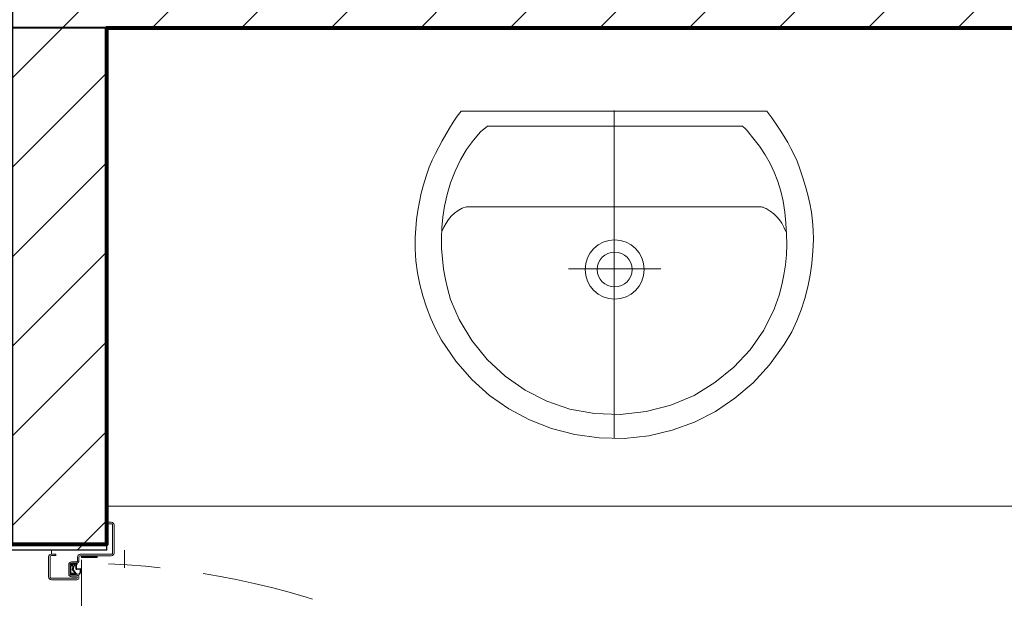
# Model space of a CAD drawing. Header units: metres. Extents: x 7408630 to 15602436, y 5561464 to 13303678.
# Tile 66 of 123: x 7414082 to 7414205, y 5563719 to 5563792. Entities that reach past the tile are written whole.
import ezdxf
from ezdxf.enums import TextEntityAlignment as Align

# ---------------------------------------------------------------- set-up
doc = ezdxf.new("R2010")
doc.units = ezdxf.units.M
doc.header["$MEASUREMENT"] = 0
doc.linetypes.add('Hidden Line', pattern=[391.222223, 282.222223, -109])
for name, color, linetype, lineweight in [('!! 0_Opis_pom', 9, 'Continuous', 13), ('!! 1_drzwi-linia', 213, 'Continuous', 5), ('!! 1_hatch projektowane ściany', 4, 'Continuous', 5), ('!! 1_OPIS POM NOWE', 140, 'Continuous', 5), ('!! 1_PROJ Sciany', 2, 'Continuous', 40), ('!! 2_wypos-sanitarne', 240, 'Continuous', 9), ('Granica', 112, 'Continuous', 80)]:
    doc.layers.add(name, color=color, linetype=linetype, lineweight=lineweight)
doc.styles.add('ARIAL', font='tahoma.ttf')

# ---------------------------------------------------------------- blocks, each defined once
blk = doc.blocks.new('A$C527aaae0')
for points in [[(0.1915, -0.001), (0.1975, -0.0093), (0.203, -0.0173), (0.2082, -0.025), (0.213, -0.0326), (0.2175, -0.0402), (0.2216, -0.0479), (0.2255, -0.0558), (0.2292, -0.0639), (0.2328, -0.0735), (0.2366, -0.0845), (0.2399, -0.0953), (0.2429, -0.1061), (0.2453, -0.1169), (0.2473, -0.1278), (0.2487, -0.1389), (0.2495, -0.1502), (0.2498, -0.1618), (0.2492, -0.1766), (0.2478, -0.1918), (0.2457, -0.2067), (0.2428, -0.2214), (0.239, -0.2358), (0.2344, -0.25), (0.2289, -0.2639), (0.2225, -0.2775), (0.2132, -0.2936), (0.1947, -0.319), (0.174, -0.3415), (0.1513, -0.361), (0.1268, -0.3776), (0.1005, -0.391), (0.0726, -0.4011), (0.0432, -0.4079), (0.0125, -0.4112), (-0.0191, -0.4105), (-0.0495, -0.4063), (-0.0786, -0.3988), (-0.1062, -0.3881), (-0.1321, -0.3743), (-0.1563, -0.3574), (-0.1786, -0.3374), (-0.1988, -0.3143), (-0.2168, -0.2883), (-0.2237, -0.2746), (-0.2299, -0.2608), (-0.2353, -0.2468), (-0.24, -0.2327), (-0.2438, -0.2183), (-0.2467, -0.2037), (-0.2487, -0.1888), (-0.2498, -0.1735), (-0.2497, -0.1595), (-0.249, -0.1479), (-0.2479, -0.1367), (-0.2463, -0.1256), (-0.2444, -0.1148), (-0.242, -0.104), (-0.2392, -0.0932), (-0.2359, -0.0823), (-0.2322, -0.0712), (-0.2282, -0.0623), (-0.2242, -0.0541), (-0.22, -0.0461), (-0.2157, -0.0381), (-0.2113, -0.0303), (-0.2067, -0.0225), (-0.2019, -0.0148), (-0.1969, -0.0071), (-0.1921, -0.001)], [(0.1608, -0.0198), (0.1622, -0.0209), (0.1634, -0.022), (0.1645, -0.023), (0.1654, -0.024), (0.1663, -0.025), (0.1672, -0.0261), (0.1682, -0.0273), (0.1692, -0.0287), (0.1739, -0.0344), (0.1821, -0.0451), (0.1893, -0.0557), (0.1954, -0.0665), (0.2007, -0.0776), (0.2051, -0.0891), (0.2087, -0.1012), (0.2116, -0.114), (0.2138, -0.1277), (0.2152, -0.1416), (0.216, -0.1551), (0.2162, -0.1682), (0.2158, -0.181), (0.2146, -0.1937), (0.2128, -0.2063), (0.2103, -0.2189), (0.2069, -0.2316), (0.2007, -0.2493), (0.1874, -0.2756), (0.1704, -0.3001), (0.1499, -0.3221), (0.1263, -0.3413), (0.1, -0.3573), (0.0711, -0.3696), (0.0402, -0.3777), (0.0074, -0.3812), (-0.0248, -0.3802), (-0.0555, -0.3745), (-0.0846, -0.3645), (-0.1119, -0.3506), (-0.1369, -0.3331), (-0.1592, -0.3122), (-0.1785, -0.2885), (-0.1945, -0.2622), (-0.2053, -0.2373), (-0.2088, -0.2247), (-0.2117, -0.2119), (-0.2139, -0.1991), (-0.2155, -0.1862), (-0.2165, -0.1732), (-0.2167, -0.1601), (-0.2161, -0.147), (-0.2148, -0.1337), (-0.2129, -0.12), (-0.2097, -0.1056), (-0.2052, -0.0909), (-0.1995, -0.0763), (-0.1928, -0.0622), (-0.1851, -0.049), (-0.1767, -0.0372), (-0.1676, -0.0271), (-0.159, -0.0198)]]:
    blk.add_lwpolyline(points, close=True)
blk.add_lwpolyline([(0.2151, -0.1518), (0.2126, -0.1464), (0.21, -0.1415), (0.2071, -0.1372), (0.2038, -0.1333), (0.2, -0.1297), (0.1955, -0.1264), (0.1903, -0.1232), (0.1842, -0.1211), (-0.1851, -0.1211), (-0.1909, -0.1228), (-0.1959, -0.1256), (-0.2003, -0.1289), (-0.2043, -0.1326), (-0.2078, -0.1367), (-0.2109, -0.1413), (-0.2137, -0.1463), (-0.2163, -0.1518), (-0.2163, -0.1521)])
at = {"lineweight": 5}
for points in [[(0.1863, -0.1214), (0.1863, -0.1211)], [(0.1863, -0.1211), (0.1863, -0.1214)]]:
    blk.add_lwpolyline(points, dxfattribs=at)
for radius in [0.0371, 0.0219]:
    blk.add_circle((0.0005, -0.1995), radius)
at = {"layer": 'DEFPOINTS', "lineweight": 5}
for points in [[(0, 0), (0, -0.4111)], [(-0.0573, -0.1985), (0.0582, -0.1985)]]:
    blk.add_lwpolyline(points, dxfattribs=at)
blk = doc.blocks.new('8544-EI60')
at = {"color": 254, "true_color": 0xe9d9be}
for p, q in [((-5.3, 0), (6, 0)), ((6, 0), (7.4, -1.4)), ((-7.5, -2.2), (-7.5, -2.2)), ((-7.5, -5.2), (-7.5, -5.2)), ((-7.5, -8.2), (-7.5, -8.2)), ((-5.6, -0.1), (-7.4, -1.9)), ((-5.5, -3), (-7.4, -4.9)), ((-5.5, -6), (-7.4, -7.9)), ((-5.5, -1.4), (-6.6, -2.6)), ((-5.5, -4.4), (-6.6, -5.6)), ((-5.5, -7.4), (-6.6, -8.6)), ((-5.5, -3), (-5.5, -1.4)), ((-5.5, -6), (-5.5, -4.4)), ((-5.5, -7.4), (-5.3, -8)), ((-5.3, -8), (-1.2, -8)), ((-4.5, -3.9), (-4.5, -1)), ((-4.5, -1), (5, -1)), ((-4.5, -3.9), (0.4, -2.7)), ((-4.5, -5), (0.1, -3.8)), ((-4.5, -7), (-4.5, -5)), ((-4.5, -7), (-1.2, -7)), ((-0.7, -8.5), (-1.1, -12.4)), ((0.3, -8.6), (-0.1, -12.1)), ((0.1, -3.8), (5.2, -7.4)), ((0.4, -2.7), (5, -6.1)), ((5, -6.1), (5, -1)), ((6, -1.4), (6.6, -2.1)), ((6, -3.2), (6, -1.4)), ((6, -3.2), (7.4, -4.5)), ((6, -4.6), (6.6, -5.3)), ((6, -6), (6, -4.6)), ((6.7, -6.4), (7.5, -6)), ((7.5, -1.7), (7.5, -1.7)), ((7.5, -4.9), (7.5, -4.9)), ((7.5, -8), (7.6, -9.4)), ((3.1, -13.5), (-0.1, -13.5)), ((3, -12.5), (0.3, -12.5))]:
    blk.add_line(p, q, dxfattribs=at)
for centre, radius, start, end in [((-5.3, -0.5), 0.5, 90, 135), ((-7, -2.2), 0.5, 135, 180), ((-7, -2.2), 0.5, 180, 315), ((-7, -5.2), 0.5, 135, 180), ((-7, -5.2), 0.5, 180, 315), ((-7, -8.2), 0.5, 135, 180), ((-7, -8.2), 0.5, 180, 315), ((-1.2, -8.5), 1.5, 354.4366, 90), ((-1.2, -8.5), 0.5, 354.4366, 90), ((0.3, -12.1), 0.4, 174.4366, 270), ((0.1, -3.8), 9.19, 290.1212, 302.4406), ((0.1, -3.8), 10.2, 288.9845, 310.5414), ((3.7, -9.5), 2.5, 302.4406, 54.3761), ((6.5, -6), 0.5, 180, 296.5747), ((7, -1.7), 0.5, 225, 0), ((7, -4.9), 0.5, 225, 0), ((5.1, -9.7), 2.5, 310.5414, 5.5701), ((7, -1.7), 0.5, 0, 45), ((7, -4.9), 0.5, 0, 45), ((0.4, -12.5), 1.5, 174.4366, 180.4125), ((-0.1, -12.5), 1, 180.4125, 270), ((3, -11.5), 1, 270, 290.1212), ((3.1, -12.5), 1, 270, 288.9845)]:
    blk.add_arc(centre, radius, start, end, dxfattribs=at)
blk = doc.blocks.new('drzwi 90- sc 12')
h = blk.add_hatch()
h.set_pattern_fill('ANSI37', color=256, scale=0.022, angle=0.001, style=0)
h.set_pattern_definition([(45.0010491, (2407.02095, 648.17796), (-0.04939231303, 0.04939050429), []), (135.0010491, (2407.02095, 648.17796), (-0.04939050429, -0.04939231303), [])])
h.paths.add_polyline_path([(-13715.37, 20305.72), (-13715.57, 20305.72), (-13715.57, 20307.72), (-13715.37, 20307.72)])
at = {"linetype": 'Hidden Line', "lineweight": 9, "ltscale": 0.05}
for p, q in [((-13616.27, 20311.12), (-13716.27, 20311.12)), ((-13715.07, 20305.72), (-13617.47, 20305.72))]:
    blk.add_line(p, q, dxfattribs=at)
for p, q in [((-13715.57, 20308.32), (-13715.57, 20308.56)), ((-13715.57, 20307.69), (-13715.57, 20308.56)), ((-13715.57, 20307.82), (-13715.57, 20308.56)), ((-13715.57, 20307.72), (-13715.37, 20307.72)), ((-13715.77, 20301.96), (-13716.27, 20301.96))]:
    blk.add_line(p, q)
at = {"ltscale": 0.2}
for points in [[(-13715.57, 20307.51), (-13715.57, 20309.48, 0.414214), (-13715.91, 20309.82), (-13719.43, 20309.82, 0.414214), (-13719.77, 20309.48), (-13719.77, 20308.92), (-13719.59, 20308.92), (-13719.59, 20309.48, -0.414214), (-13719.43, 20309.64), (-13716.97, 20309.64)], [(-13716.97, 20309.64), (-13715.91, 20309.64, -0.414214), (-13715.75, 20309.48), (-13715.75, 20307.51)], [(-13715.75, 20307.76), (-13715.75, 20305.58, 0.414214), (-13715.41, 20305.24), (-13714.96, 20305.24, -0.414214), (-13714.8, 20305.08), (-13714.8, 20304.48, 0.414214), (-13714.46, 20304.14), (-13713.28, 20304.14, 0.414214), (-13712.94, 20304.48), (-13712.94, 20305.15, -1), (-13712.75, 20305.15), (-13712.75, 20301.96, -0.414214), (-13712.91, 20301.8), (-13715.43, 20301.8, -0.414214), (-13715.59, 20301.96), (-13715.59, 20302.52), (-13715.77, 20302.52), (-13715.77, 20301.96, 0.414214), (-13715.43, 20301.62), (-13712.91, 20301.62, 0.414214), (-13712.57, 20301.96), (-13712.57, 20305.15, 1), (-13713.12, 20305.15), (-13713.12, 20304.48, -0.414214), (-13713.28, 20304.32), (-13714.46, 20304.32, -0.414214), (-13714.62, 20304.48), (-13714.62, 20305.08, 0.414214), (-13714.96, 20305.42), (-13715.41, 20305.42, -0.414214), (-13715.57, 20305.58), (-13715.57, 20307.64)]]:
    blk.add_lwpolyline(points, format="xyb", dxfattribs=at)
at = {"lineweight": 30}
for points in [[(-13716.27, 20308.92), (-13721.27, 20308.92)], [(-13716.27, 20308.92), (-13716.27, 20296.92)]]:
    blk.add_lwpolyline(points, dxfattribs=at)
blk.add_lwpolyline([(-13715.37, 20307.72), (-13715.37, 20305.72), (-13715.57, 20305.72), (-13715.57, 20307.72)])
at = {"linetype": 'Hidden Line', "lineweight": 9, "ltscale": 0.05}
blk.add_arc((-13615.5, 20305.14), 99.12, 94.8005, 177.6944, dxfattribs=at)
at = {"extrusion": (0, 0, -1), "xscale": 0.09999999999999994, "yscale": 0.09999999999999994, "zscale": -0.1, "rotation": 179.9999999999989}
blk.add_blockref('8544-EI60', (13713.87, 20304.32), dxfattribs=at)
blk = doc.blocks.new('A$C9c944097')
at = {"layer": '!! 1_hatch projektowane ściany'}
h = blk.add_hatch(dxfattribs=at)
h.set_pattern_fill('ANSI31', color=256, scale=2.5)
h.set_pattern_definition([(45, (-71376.923, 194378.116), (-5.61266008, 5.61266008), [])])
h.paths.add_polyline_path([(3642.5, -3231.97213), (3390.36947, -3231.97213), (3390.36947, -3166.47221), (3378.36947, -3166.47221), (3378.36947, -3531.47205), (3390.36947, -3531.47205), (3390.36947, -3465.97213), (3642.5, -3465.97213), (3642.5, -3453.97213), (3398.36947, -3453.97213), (3398.36947, -3243.97213), (3642.5, -3243.97213)])
blk.add_lwpolyline([(3642.5, -3231.97213), (3390.36947, -3231.97213), (3390.36947, -3166.47221), (3378.36947, -3166.47221), (3378.36947, -3531.47205), (3390.36947, -3531.47205), (3390.36947, -3465.97213), (3642.5, -3465.97213), (3642.5, -3453.97213), (3398.36947, -3453.97213), (3398.36947, -3243.97213), (3642.5, -3243.97213)], close=True, dxfattribs=at)
at = {"layer": '!! 1_PROJ Sciany'}
for points in [[(3642.5, -3465.97213), (3378.36947, -3465.97213), (3378.36947, -3231.97213), (3642.5, -3231.97213)], [(3390.36947, -3465.97213), (3390.36947, -3530.72213)], [(3378.36947, -3530.72213), (3390.36947, -3530.72213)]]:
    blk.add_lwpolyline(points, dxfattribs=at)
at = {"layer": '!! 2_wypos-sanitarne'}
blk.add_lwpolyline([(3390.36947, -3525.97213), (3642.5, -3525.97213)], dxfattribs=at)
blk.add_lwpolyline([(3102.5, -3636.47213), (3102.5, -3354.97213), (3378.36947, -3354.97213), (3378.36947, -3530.72213), (3390.36947, -3530.72213), (3390.36947, -3465.97213), (3637.89154, -3465.97213), (3637.89154, -3636.47213)], close=True)
at = {"layer": '!! 1_drzwi-linia', "rotation": 270}
blk.add_blockref('drzwi 90- sc 12', (-16918.55487, -17247.74175), dxfattribs=at)
at = {"layer": '!! 2_wypos-sanitarne', "xscale": 100, "yscale": 100, "zscale": 100}
blk.add_blockref('A$C527aaae0', (3453.98669, -3476.33684), dxfattribs=at)
at = {"layer": '!! 0_Opis_pom', "ltscale": 0.7, "style": 'ARIAL'}
for tag, p in [('B2,14', (2497.12282, -23.97252)), ('B2,12', (1965.56932, -35.77631)), ('B2,11', (1692.08817, -60.77765)), ('B2,16', (3818.15438, -63.71828)), ('B2,19.1', (5324.74708, -87.92078)), ('B2,17', (4129.82322, -93.25972)), ('B2,15', (3189.46558, -109.69496)), ('B2,10', (1351.71035, -111.25665)), ('B2,13', (2272.99389, -121.89624)), ('A2,5', (1075.52681, -127.78965)), ('B2,18', (4545.51277, -234.12017)), ('B2,19', (5775.76711, -239.42159)), ('A2,4', (318.83322, -329.3265)), ('A2.1', (994.53557, -353.44633)), ('B2.7', (3171.3557, -458.01164)), ('B2.2', (3599.26223, -690.3637)), ('A2.2', (994.53557, -692.67095)), ('B2,21', (4593.23787, -912.69388)), ('B2,9', (1798.58924, -939.09545)), ('A2.3', (455.44717, -940.66614)), ('B2,4', (3116.67143, -940.65712)), ('B2,3', (3297.35823, -941.16418)), ('B2,8', (2517.28573, -960.07338)), ('B2,20', (5834.09772, -965.70749)), ('B2.1', (3927.81794, -970.24709)), ('B2,5', (3309.56672, -1129.12418)), ('B2,6', (3122.36837, -1171.43557)), ('C2,2', (3435.86614, -1487.77973)), ('C2,1', (3957.73656, -2408.10352)), ('C2,3', (3457.72791, -2555.15039)), ('D1,1', (2554.19917, -3205.91504)), ('C2,4', (3866.78124, -3285.77383)), ('D1,4', (1780.27581, -3366.18103)), ('D1,6', (1380.86316, -3373.10994)), ('D1,3', (2098.36626, -3546.18257)), ('C2,5', (3178.15957, -3610.67242)), ('D1,5', (1914.6928, -3621.18339)), ('D1,2', (2201.15492, -3794.18451)), ('D1,7', (477.95048, -4408.76849)), ('D1,8', (338.43039, -4834.32895))]:
    blk.add_attdef(tag, text='', height=11.968, dxfattribs=at).set_placement(p, align=Align.MIDDLE_CENTER)
at = {"layer": '!! 1_OPIS POM NOWE', "style": 'ARIAL'}
for tag, p in [('C2.5B', (3593.7377, -3168.5911)), ('C2,5C', (3526.78796, -3281.02046)), ('C2.4', (3997.15534, -3347.99835)), ('E2,2', (2945.33506, -3413.31629)), ('C2,5A', (3566.4961, -3615.37865)), ('E2.9', (3984.52714, -3783.77287)), ('E2.7', (4645.53364, -3784.14655)), ('D1,2', (2903.25587, -3794.18451)), ('E2.2', (3405.83089, -4049.74196)), ('E2.8', (4380.36687, -4058.97571)), ('E2.6', (5154.87983, -4066.29138)), ('E2.1', (4427.07303, -4318.94156)), ('E2,3', (3401.59976, -4465.83792)), ('E2.4', (3758.95342, -4705.0924)), ('E2.5', (5238.11734, -4786.79525))]:
    blk.add_attdef(tag, text='', height=11.968, dxfattribs=at).set_placement(p, align=Align.MIDDLE_CENTER)

msp = doc.modelspace()

# ---------------------------------------------------------------- block references
at = {"layer": 'Granica'}
msp.add_blockref('A$C9c944097', (7410702.59401, 5567256.9858), dxfattribs=at)

doc.saveas('drawing.dxf')
